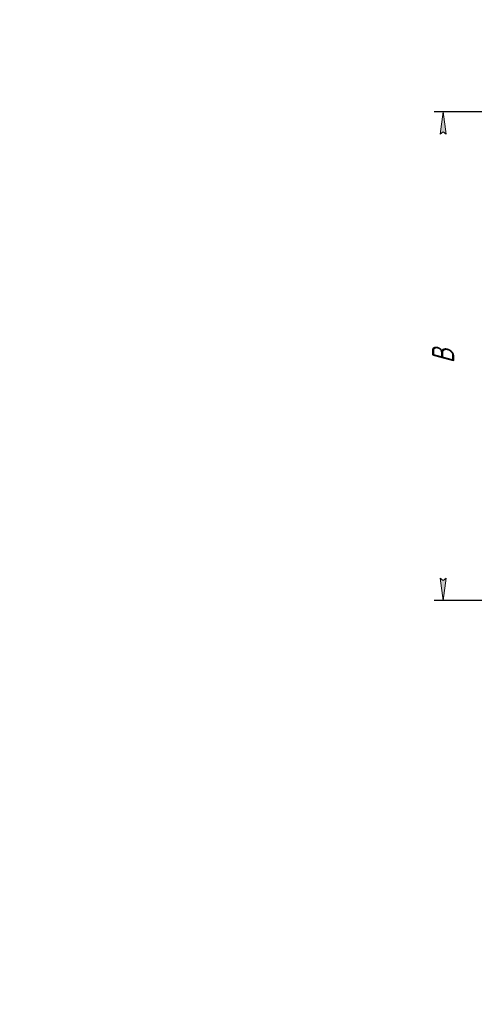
# Model space of a CAD drawing. Header units: millimetres. Extents: x 0 to 297, y 0 to 420.
# Tile 1 of 12: x 0 to 102, y 0 to 221. Entities that reach past the tile are written whole.
import ezdxf

# ---------------------------------------------------------------- set-up
doc = ezdxf.new("R2010")
doc.units = ezdxf.units.MM
doc.linetypes.add('K5LT_THIN', pattern=[0])
doc.layers.add('Системный слой', color=7, linetype='Continuous')
doc.styles.add('KDIMTEXTSTYLE', font='GOST_AU.SHX', dxfattribs={"width": 0.96, "oblique": 15, "height": 5})
doc.dimstyles.new('KDIMSTYLE (0.25)', dxfattribs={"dimtxt": 5, "dimasz": 1, "dimexe": 2, "dimexo": 0, "dimgap": 1, "dimtad": 1, "dimlfac": 4, "dimtxsty": 'KDIMTEXTSTYLE', "dimsah": 1, "dimcen": 0, "dimdle": 1, "dimadec": 0, "dimazin": 0, "dimtfac": 0.667, "dimtmove": 0, "dimatfit": 3, "dimfxl": 1, "dimtvp": 1, "dimtolj": 1, "dimtzin": 0, "dimarcsym": 0})

# ---------------------------------------------------------------- blocks, each defined once
blk = doc.blocks.new('KDIMARROW_01')
at = {"layer": 'Системный слой'}
blk.add_hatch(color=0, dxfattribs=at).paths.add_polyline_path([(-5, -0.66), (0, 0), (-5, 0.66), (-4.5, 0)])
at = {"layer": 'Системный слой', "color": 0, "linetype": 'K5LT_THIN', "lineweight": 18}
for p, q in [((-4.5, 0), (-5, 0.66)), ((-5, 0.66), (0, 0)), ((0, 0), (-5, -0.66)), ((-5, -0.66), (-4.5, 0)), ((0, 0), (-1, 0))]:
    blk.add_line(p, q, dxfattribs=at)

msp = doc.modelspace()

# ---------------------------------------------------------------- dimensions: what is measured, and where the dimension line sits
at = {"layer": 'Системный слой', "color": 7}
msp.add_linear_dim(base=(95.2947, 200.7183), p1=(137.1697, 90.8183), p2=(142.6697, 200.7183), angle=90, location=(95.2947, 145.7683), text='\\H5.0;\\W0.965;\\Q15;\\H5.0;\\W0.965;\\Q15;\\Q15;В', dimstyle='KDIMSTYLE (0.25)', override={"dimexo": 0, "dimblk1": 'KDIMARROW_01', "dimblk2": 'KDIMARROW_01', "dimse1": 0, "dimse2": 0, "dimclrt": 7, "dimtolj": 1}, dxfattribs=at).render()

doc.saveas('drawing.dxf')
